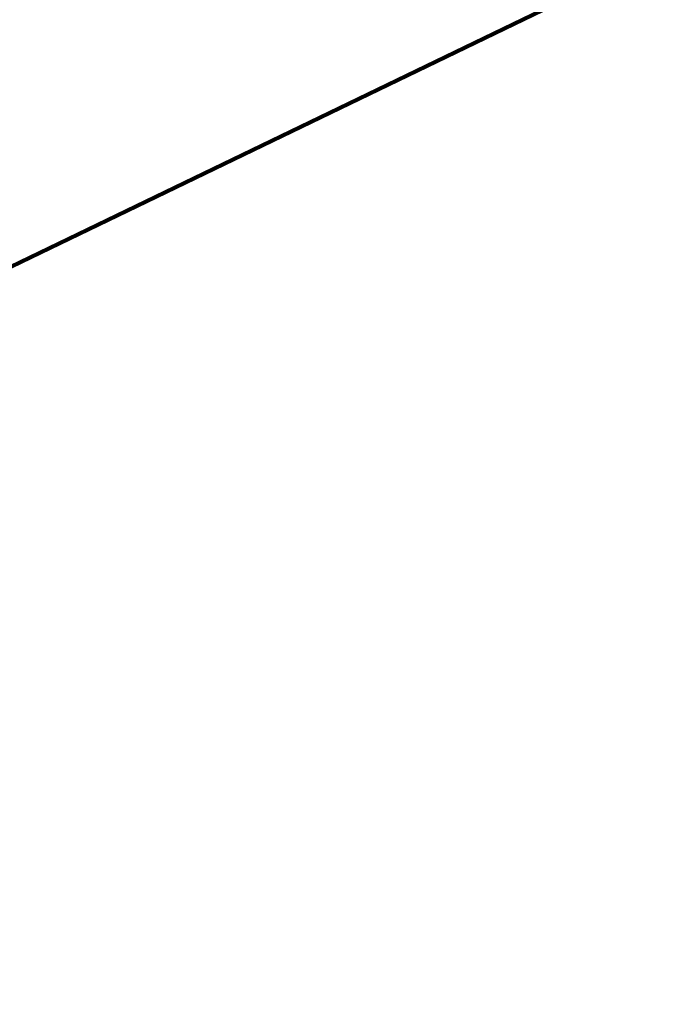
# Model space of a CAD drawing. Header units: feet. Extents: x 2017424 to 2024169, y 808042 to 818730.
# Tile 106 of 256: x 2023626 to 2023664, y 811522 to 811580. Entities that reach past the tile are written whole.
import ezdxf

# ---------------------------------------------------------------- set-up
doc = ezdxf.new("R2010")
doc.units = ezdxf.units.FT
doc.header["$MEASUREMENT"] = 0
doc.layers.add('Notes', color=3, linetype='Continuous', lineweight=100)

msp = doc.modelspace()

# ---------------------------------------------------------------- linework, layer by layer
at = {"layer": 'Notes'}
msp.add_line((2023469.405468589, 811489.8505376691, 351.9423898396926), (2023782.015155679, 811640.9350456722, 351.9423898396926), dxfattribs=at)

doc.saveas('drawing.dxf')
